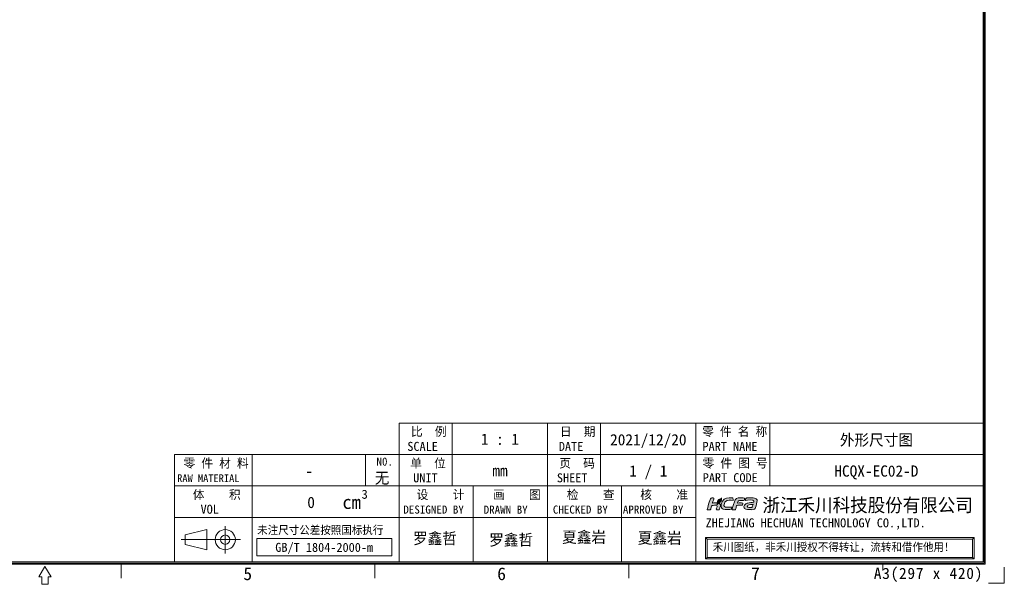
# Model space of a CAD drawing. Header units: millimetres. Extents: x 0 to 427, y 0 to 299.
# Tile 15 of 16: x 208 to 427, y 0 to 125. Entities that reach past the tile are written whole.
import ezdxf
from ezdxf.enums import TextEntityAlignment as Align

# ---------------------------------------------------------------- set-up
doc = ezdxf.new("R2010")
doc.units = ezdxf.units.MM
doc.header["$LTSCALE"] = 23.1
doc.header["$MEASUREMENT"] = 0
doc.layers.get('0').update_dxf_attribs({"lineweight": 18})
for name, color, linetype, lineweight in [('粗实线', 7, 'Continuous', 30), ('细实线层', 7, 'Continuous', 18), ('限高区域④', 3, 'Continuous', 18), ('限高区域⑤', 4, 'Continuous', 18)]:
    doc.layers.add(name, color=color, linetype=linetype, lineweight=lineweight)
doc.styles.add('鸿蒙CAD', font='txt')

# ---------------------------------------------------------------- blocks, each defined once
blk = doc.blocks.new('hcfa')
at = {"layer": '限高区域⑤'}
h = blk.add_hatch(color=164, dxfattribs=at)
edge = h.paths.add_edge_path(flags=0)
edge.add_spline(control_points=[(7.07, 2.36), (6.56, 2.36), (5.94, 2.45), (5.68, 1.95)], knot_values=[0, 0, 0, 0, 1.537659, 1.537659, 1.537659, 1.537659], weights=[1, 1, 1, 1], degree=3, periodic=0)
edge.add_spline(control_points=[(5.68, 1.95), (5.5, 1.6), (5.1, 0.37), (5.04, 0.05)], knot_values=[0, 0, 0, 0, 2.013709, 2.013709, 2.013709, 2.013709], weights=[1, 1, 1, 1], degree=3, periodic=0)
edge.add_line((5.04, 0.05), (5.05, 0))
edge.add_line((5.05, 0), (5.11, -0.03))
edge.add_line((5.11, -0.03), (5.37, -0.03))
edge.add_line((5.37, -0.03), (5.64, -0.03))
edge.add_spline(control_points=[(5.64, -0.03), (5.76, -0.03), (5.74, 0.02), (5.79, 0.22)], knot_values=[0, 0, 0, 0, 0.325713, 0.325713, 0.325713, 0.325713], weights=[1, 1, 1, 1], degree=3, periodic=0)
edge.add_spline(control_points=[(5.79, 0.22), (5.83, 0.33), (5.92, 0.77), (6.02, 0.82)], knot_values=[0, 0, 0, 0, 0.649887, 0.649887, 0.649887, 0.649887], weights=[1, 1, 1, 1], degree=3, periodic=0)
edge.add_spline(control_points=[(6.02, 0.82), (6.12, 0.94), (6.84, 0.81), (7.05, 0.86)], knot_values=[0, 0, 0, 0, 1.042012, 1.042012, 1.042012, 1.042012], weights=[1, 1, 1, 1], degree=3, periodic=0)
edge.add_spline(control_points=[(7.05, 0.86), (7.09, 0.87), (7.11, 0.89), (7.12, 0.92)], knot_values=[0, 0, 0, 0, 0.09894, 0.09894, 0.09894, 0.09894], weights=[1, 1, 1, 1], degree=3, periodic=0)
edge.add_spline(control_points=[(7.12, 0.92), (7.14, 0.97), (7.21, 1.14), (7.21, 1.2)], knot_values=[0, 0, 0, 0, 0.29547, 0.29547, 0.29547, 0.29547], weights=[1, 1, 1, 1], degree=3, periodic=0)
edge.add_spline(control_points=[(7.21, 1.2), (7.21, 1.24), (7.23, 1.29), (7.18, 1.3)], knot_values=[0, 0, 0, 0, 0.12492, 0.12492, 0.12492, 0.12492], weights=[1, 1, 1, 1], degree=3, periodic=0)
edge.add_spline(control_points=[(7.18, 1.3), (6.84, 1.38), (6.46, 1.35), (6.12, 1.32)], knot_values=[0, 0, 0, 0, 1.062134, 1.062134, 1.062134, 1.062134], weights=[1, 1, 1, 1], degree=3, periodic=0)
edge.add_spline(control_points=[(6.12, 1.32), (6.12, 1.37), (6.16, 1.49), (6.17, 1.54)], knot_values=[0, 0, 0, 0, 0.222512, 0.222512, 0.222512, 0.222512], weights=[1, 1, 1, 1], degree=3, periodic=0)
edge.add_line((6.17, 1.54), (6.24, 1.68))
edge.add_line((6.24, 1.68), (6.36, 1.79))
edge.add_line((6.36, 1.79), (6.51, 1.84))
edge.add_line((6.51, 1.84), (6.7, 1.86))
edge.add_line((6.7, 1.86), (6.94, 1.86))
edge.add_line((6.94, 1.86), (7.19, 1.86))
edge.add_spline(control_points=[(7.19, 1.86), (7.31, 1.86), (7.45, 1.84), (7.48, 1.91)], knot_values=[0, 0, 0, 0, 0.307412, 0.307412, 0.307412, 0.307412], weights=[1, 1, 1, 1], degree=3, periodic=0)
edge.add_spline(control_points=[(7.48, 1.91), (7.5, 1.96), (7.57, 2.13), (7.57, 2.19)], knot_values=[0, 0, 0, 0, 0.295458, 0.295458, 0.295458, 0.295458], weights=[1, 1, 1, 1], degree=3, periodic=0)
edge.add_spline(control_points=[(7.57, 2.19), (7.57, 2.25), (7.56, 2.29), (7.49, 2.32)], knot_values=[0, 0, 0, 0, 0.162305, 0.162305, 0.162305, 0.162305], weights=[1, 1, 1, 1], degree=3, periodic=0)
edge.add_spline(control_points=[(7.49, 2.32), (7.38, 2.36), (7.17, 2.36), (7.07, 2.36)], knot_values=[0, 0, 0, 0, 0.4222, 0.4222, 0.4222, 0.4222], weights=[1, 1, 1, 1], degree=3, periodic=0)
edge = h.paths.add_edge_path(flags=0)
edge.add_spline(control_points=[(3.72, 1.65), (4.08, 2.02), (4.83, 1.84), (5.23, 1.86)], knot_values=[0, 0, 0, 0, 1.564995, 1.564995, 1.564995, 1.564995], weights=[1, 1, 1, 1], degree=3, periodic=0)
edge.add_spline(control_points=[(5.23, 1.86), (5.27, 1.86), (5.31, 2.17), (5.2, 2.29)], knot_values=[0, 0, 0, 0, 0.452649, 0.452649, 0.452649, 0.452649], weights=[1, 1, 1, 1], degree=3, periodic=0)
edge.add_spline(control_points=[(5.2, 2.29), (5.15, 2.34), (5.05, 2.36), (4.95, 2.37)], knot_values=[0, 0, 0, 0, 0.26521, 0.26521, 0.26521, 0.26521], weights=[1, 1, 1, 1], degree=3, periodic=0)
edge.add_spline(control_points=[(4.95, 2.37), (4.27, 2.4), (3.51, 2.36), (3.08, 1.72)], knot_values=[0, 0, 0, 0, 2.081034, 2.081034, 2.081034, 2.081034], weights=[1, 1, 1, 1], degree=3, periodic=0)
edge.add_spline(control_points=[(3.08, 1.72), (2.87, 1.41), (2.66, 0.72), (2.88, 0.37)], knot_values=[0, 0, 0, 0, 1.416581, 1.416581, 1.416581, 1.416581], weights=[1, 1, 1, 1], degree=3, periodic=0)
edge.add_spline(control_points=[(2.88, 0.37), (2.95, 0.26), (3.06, 0.13), (3.25, 0.08)], knot_values=[0, 0, 0, 0, 0.485963, 0.485963, 0.485963, 0.485963], weights=[1, 1, 1, 1], degree=3, periodic=0)
edge.add_spline(control_points=[(3.25, 0.08), (3.71, -0.04), (4.59, -0.06), (4.85, 0.08)], knot_values=[0, 0, 0, 0, 1.622869, 1.622869, 1.622869, 1.622869], weights=[1, 1, 1, 1], degree=3, periodic=0)
edge.add_spline(control_points=[(4.85, 0.08), (4.96, 0.13), (5.03, 0.39), (5, 0.47)], knot_values=[0, 0, 0, 0, 0.439849, 0.439849, 0.439849, 0.439849], weights=[1, 1, 1, 1], degree=3, periodic=0)
edge.add_spline(control_points=[(5, 0.47), (4.99, 0.51), (4.61, 0.46), (4.52, 0.46)], knot_values=[0, 0, 0, 0, 0.489965, 0.489965, 0.489965, 0.489965], weights=[1, 1, 1, 1], degree=3, periodic=0)
edge.add_spline(control_points=[(4.52, 0.46), (4.29, 0.45), (3.89, 0.42), (3.69, 0.5)], knot_values=[0, 0, 0, 0, 0.834259, 0.834259, 0.834259, 0.834259], weights=[1, 1, 1, 1], degree=3, periodic=0)
edge.add_spline(control_points=[(3.69, 0.5), (3.51, 0.58), (3.39, 0.62), (3.39, 0.8)], knot_values=[0, 0, 0, 0, 0.459489, 0.459489, 0.459489, 0.459489], weights=[1, 1, 1, 1], degree=3, periodic=0)
edge.add_spline(control_points=[(3.39, 0.8), (3.39, 1.04), (3.54, 1.47), (3.72, 1.65)], knot_values=[0, 0, 0, 0, 0.925524, 0.925524, 0.925524, 0.925524], weights=[1, 1, 1, 1], degree=3, periodic=0)
edge = h.paths.add_edge_path(flags=0)
edge.add_spline(control_points=[(1.07, 1.31), (1.08, 1.43), (1.2, 1.78), (1.24, 1.9)], knot_values=[0, 0, 0, 0, 0.611736, 0.611736, 0.611736, 0.611736], weights=[1, 1, 1, 1], degree=3, periodic=0)
edge.add_spline(control_points=[(1.24, 1.9), (1.26, 1.97), (1.36, 2.23), (1.36, 2.28)], knot_values=[0, 0, 0, 0, 0.393712, 0.393712, 0.393712, 0.393712], weights=[1, 1, 1, 1], degree=3, periodic=0)
edge.add_spline(control_points=[(1.36, 2.28), (1.36, 2.39), (1.07, 2.39), (0.92, 2.35)], knot_values=[0, 0, 0, 0, 0.475712, 0.475712, 0.475712, 0.475712], weights=[1, 1, 1, 1], degree=3, periodic=0)
edge.add_spline(control_points=[(0.92, 2.35), (0.83, 2.31), (0.74, 2.24), (0.68, 2.17)], knot_values=[0, 0, 0, 0, 0.3056, 0.3056, 0.3056, 0.3056], weights=[1, 1, 1, 1], degree=3, periodic=0)
edge.add_spline(control_points=[(0.68, 2.17), (0.61, 2.08), (0.53, 1.93), (0.5, 1.82)], knot_values=[0, 0, 0, 0, 0.395977, 0.395977, 0.395977, 0.395977], weights=[1, 1, 1, 1], degree=3, periodic=0)
edge.add_spline(control_points=[(0.5, 1.82), (0.35, 1.34), (0.22, 0.86), (0.09, 0.38)], knot_values=[0, 0, 0, 0, 1.492002, 1.492002, 1.492002, 1.492002], weights=[1, 1, 1, 1], degree=3, periodic=0)
edge.add_spline(control_points=[(0.09, 0.38), (0.07, 0.32), (-0.01, 0.1), (-0.01, 0.05)], knot_values=[0, 0, 0, 0, 0.349975, 0.349975, 0.349975, 0.349975], weights=[1, 1, 1, 1], degree=3, periodic=0)
edge.add_line((-0.01, 0.05), (0, 0))
edge.add_line((0, 0), (0.06, -0.03))
edge.add_line((0.06, -0.03), (0.32, -0.03))
edge.add_line((0.32, -0.03), (0.59, -0.03))
edge.add_line((0.59, -0.03), (0.66, -0.01))
edge.add_line((0.66, -0.01), (0.7, 0.05))
edge.add_line((0.7, 0.05), (0.75, 0.22))
edge.add_line((0.75, 0.22), (0.82, 0.46))
edge.add_line((0.82, 0.46), (0.89, 0.69))
edge.add_spline(control_points=[(0.89, 0.69), (0.91, 0.76), (0.93, 0.77), (0.99, 0.8)], knot_values=[0, 0, 0, 0, 0.153682, 0.153682, 0.153682, 0.153682], weights=[1, 1, 1, 1], degree=3, periodic=0)
edge.add_spline(control_points=[(0.99, 0.8), (1.12, 0.86), (1.89, 0.9), (1.97, 0.81)], knot_values=[0, 0, 0, 0, 0.989394, 0.989394, 0.989394, 0.989394], weights=[1, 1, 1, 1], degree=3, periodic=0)
edge.add_spline(control_points=[(1.97, 0.81), (2.06, 0.7), (1.94, 0.45), (1.89, 0.3)], knot_values=[0, 0, 0, 0, 0.534984, 0.534984, 0.534984, 0.534984], weights=[1, 1, 1, 1], degree=3, periodic=0)
edge.add_line((1.89, 0.3), (1.83, 0.1))
edge.add_line((1.83, 0.1), (1.83, 0.01))
edge.add_line((1.83, 0.01), (1.86, -0.02))
edge.add_line((1.86, -0.02), (1.9, -0.03))
edge.add_line((1.9, -0.03), (2.14, -0.03))
edge.add_line((2.14, -0.03), (2.39, -0.03))
edge.add_spline(control_points=[(2.39, -0.03), (2.47, -0.03), (2.66, 0.65), (2.66, 0.77)], knot_values=[0, 0, 0, 0, 0.854359, 0.854359, 0.854359, 0.854359], weights=[1, 1, 1, 1], degree=3, periodic=0)
edge.add_spline(control_points=[(2.66, 0.77), (2.66, 0.98), (2.57, 1.1), (2.45, 1.19)], knot_values=[0, 0, 0, 0, 0.485363, 0.485363, 0.485363, 0.485363], weights=[1, 1, 1, 1], degree=3, periodic=0)
edge.add_spline(control_points=[(2.45, 1.19), (2.4, 1.22), (2.34, 1.25), (2.28, 1.27)], knot_values=[0, 0, 0, 0, 0.194624, 0.194624, 0.194624, 0.194624], weights=[1, 1, 1, 1], degree=3, periodic=0)
edge.add_spline(control_points=[(2.28, 1.27), (2.25, 1.27), (2.22, 1.27), (2.19, 1.26)], knot_values=[0, 0, 0, 0, 0.08842, 0.08842, 0.08842, 0.08842], weights=[1, 1, 1, 1], degree=3, periodic=0)
edge.add_spline(control_points=[(2.19, 1.26), (2.15, 1.09), (2.21, 1.14), (2.01, 1.05)], knot_values=[0, 0, 0, 0, 0.30703, 0.30703, 0.30703, 0.30703], weights=[1, 1, 1, 1], degree=3, periodic=0)
edge.add_spline(control_points=[(2.01, 1.05), (1.98, 1.04), (2, 1.04), (1.96, 1.03)], knot_values=[0, 0, 0, 0, 0.060036, 0.060036, 0.060036, 0.060036], weights=[1, 1, 1, 1], degree=3, periodic=0)
edge.add_spline(control_points=[(1.96, 1.03), (1.96, 1.1), (1.99, 1.22), (2.03, 1.33)], knot_values=[0, 0, 0, 0, 0.30846, 0.30846, 0.30846, 0.30846], weights=[1, 1, 1, 1], degree=3, periodic=0)
edge.add_spline(control_points=[(2.03, 1.33), (1.71, 1.37), (1.35, 1.32), (1.07, 1.31)], knot_values=[0, 0, 0, 0, 0.957715, 0.957715, 0.957715, 0.957715], weights=[1, 1, 1, 1], degree=3, periodic=0)
edge = h.paths.add_edge_path(flags=0)
edge.add_spline(control_points=[(9.76, 0.39), (9.93, 0.81), (10.07, 1.5), (10.1, 1.82)], knot_values=[0, 0, 0, 0, 1.476866, 1.476866, 1.476866, 1.476866], weights=[1, 1, 1, 1], degree=3, periodic=0)
edge.add_spline(control_points=[(10.1, 1.82), (10.09, 1.99), (10.01, 2.14), (9.78, 2.25)], knot_values=[0, 0, 0, 0, 0.565204, 0.565204, 0.565204, 0.565204], weights=[1, 1, 1, 1], degree=3, periodic=0)
edge.add_spline(control_points=[(9.78, 2.25), (9.53, 2.38), (9.13, 2.37), (8.82, 2.37)], knot_values=[0, 0, 0, 0, 0.980073, 0.980073, 0.980073, 0.980073], weights=[1, 1, 1, 1], degree=3, periodic=0)
edge.add_spline(control_points=[(8.82, 2.37), (8.55, 2.37), (8.28, 2.37), (8.04, 2.34)], knot_values=[0, 0, 0, 0, 0.776225, 0.776225, 0.776225, 0.776225], weights=[1, 1, 1, 1], degree=3, periodic=0)
edge.add_spline(control_points=[(8.04, 2.34), (7.98, 2.33), (7.9, 2.32), (7.86, 2.29)], knot_values=[0, 0, 0, 0, 0.194586, 0.194586, 0.194586, 0.194586], weights=[1, 1, 1, 1], degree=3, periodic=0)
edge.add_spline(control_points=[(7.86, 2.29), (7.79, 2.25), (7.73, 2), (7.71, 1.93)], knot_values=[0, 0, 0, 0, 0.401562, 0.401562, 0.401562, 0.401562], weights=[1, 1, 1, 1], degree=3, periodic=0)
edge.add_spline(control_points=[(7.71, 1.93), (7.7, 1.89), (7.68, 1.86), (7.72, 1.86)], knot_values=[0, 0, 0, 0, 0.087937, 0.087937, 0.087937, 0.087937], weights=[1, 1, 1, 1], degree=3, periodic=0)
edge.add_spline(control_points=[(7.72, 1.86), (8.06, 1.9), (9.44, 2.11), (9.44, 1.71)], knot_values=[0, 0, 0, 0, 1.829051, 1.829051, 1.829051, 1.829051], weights=[1, 1, 1, 1], degree=3, periodic=0)
edge.add_spline(control_points=[(9.44, 1.71), (9.44, 1.65), (9.43, 1.5), (9.4, 1.48)], knot_values=[0, 0, 0, 0, 0.229888, 0.229888, 0.229888, 0.229888], weights=[1, 1, 1, 1], degree=3, periodic=0)
edge.add_spline(control_points=[(9.4, 1.48), (9.39, 1.47), (9.38, 1.47), (9.36, 1.47)], knot_values=[0, 0, 0, 0, 0.043267, 0.043267, 0.043267, 0.043267], weights=[1, 1, 1, 1], degree=3, periodic=0)
edge.add_spline(control_points=[(9.36, 1.47), (8.99, 1.39), (8.61, 1.41), (8.23, 1.31)], knot_values=[0, 0, 0, 0, 1.144446, 1.144446, 1.144446, 1.144446], weights=[1, 1, 1, 1], degree=3, periodic=0)
edge.add_spline(control_points=[(8.23, 1.31), (8.05, 1.26), (7.85, 1.18), (7.71, 1.07)], knot_values=[0, 0, 0, 0, 0.580179, 0.580179, 0.580179, 0.580179], weights=[1, 1, 1, 1], degree=3, periodic=0)
edge.add_spline(control_points=[(7.71, 1.07), (7.64, 1.01), (7.57, 0.94), (7.52, 0.87)], knot_values=[0, 0, 0, 0, 0.273949, 0.273949, 0.273949, 0.273949], weights=[1, 1, 1, 1], degree=3, periodic=0)
edge.add_spline(control_points=[(7.52, 0.87), (7.44, 0.72), (7.38, 0.48), (7.47, 0.32)], knot_values=[0, 0, 0, 0, 0.568587, 0.568587, 0.568587, 0.568587], weights=[1, 1, 1, 1], degree=3, periodic=0)
edge.add_spline(control_points=[(7.47, 0.32), (7.5, 0.28), (7.53, 0.24), (7.57, 0.21)], knot_values=[0, 0, 0, 0, 0.150189, 0.150189, 0.150189, 0.150189], weights=[1, 1, 1, 1], degree=3, periodic=0)
edge.add_spline(control_points=[(7.57, 0.21), (7.78, -0.01), (8.48, -0.04), (8.78, -0.02)], knot_values=[0, 0, 0, 0, 1.257613, 1.257613, 1.257613, 1.257613], weights=[1, 1, 1, 1], degree=3, periodic=0)
edge.add_spline(control_points=[(8.78, -0.02), (8.82, -0.02), (8.85, -0.02), (8.96, -0.01)], knot_values=[0, 0, 0, 0, 0.175069, 0.175069, 0.175069, 0.175069], weights=[1, 1, 1, 1], degree=3, periodic=0)
edge.add_spline(control_points=[(8.96, -0.01), (8.96, -0.01), (8.95, -0.04), (8.95, -0.04)], knot_values=[0, 0, 0, 0, 0.027876, 0.027876, 0.027876, 0.027876], weights=[1, 1, 1, 1], degree=3, periodic=0)
edge.add_spline(control_points=[(8.95, -0.04), (8.95, -0.04), (8.95, -0.04), (8.96, -0.04)], knot_values=[0, 0, 0, 0, 0.003955, 0.003955, 0.003955, 0.003955], weights=[1, 1, 1, 1], degree=3, periodic=0)
edge.add_spline(control_points=[(8.96, -0.04), (9.17, -0.04), (9.51, -0.01), (9.57, 0.04)], knot_values=[0, 0, 0, 0, 0.620186, 0.620186, 0.620186, 0.620186], weights=[1, 1, 1, 1], degree=3, periodic=0)
edge.add_spline(control_points=[(9.57, 0.04), (9.64, 0.1), (9.72, 0.29), (9.76, 0.39)], knot_values=[0, 0, 0, 0, 0.400766, 0.400766, 0.400766, 0.400766], weights=[1, 1, 1, 1], degree=3, periodic=0)
edge = h.paths.add_edge_path(flags=0)
edge.add_spline(control_points=[(9.27, 1.06), (9.24, 0.91), (9.12, 0.54), (9.07, 0.41)], knot_values=[0, 0, 0, 0, 0.674769, 0.674769, 0.674769, 0.674769], weights=[1, 1, 1, 1], degree=3, periodic=0)
edge.add_spline(control_points=[(9.07, 0.41), (8.88, 0.41), (8.11, 0.36), (8.11, 0.65)], knot_values=[0, 0, 0, 0, 1.063898, 1.063898, 1.063898, 1.063898], weights=[1, 1, 1, 1], degree=3, periodic=0)
edge.add_spline(control_points=[(8.11, 0.65), (8.11, 0.76), (8.19, 0.85), (8.26, 0.9)], knot_values=[0, 0, 0, 0, 0.307152, 0.307152, 0.307152, 0.307152], weights=[1, 1, 1, 1], degree=3, periodic=0)
edge.add_spline(control_points=[(8.26, 0.9), (8.43, 1.01), (9.09, 1.06), (9.27, 1.06)], knot_values=[0, 0, 0, 0, 1.034719, 1.034719, 1.034719, 1.034719], weights=[1, 1, 1, 1], degree=3, periodic=0)
h = blk.add_hatch(color=82, dxfattribs=at)
edge = h.paths.add_edge_path(flags=0)
edge.add_spline(control_points=[(2.71, 1.97), (2.54, 1.64), (2.3, 1.69), (2.12, 1.4)], knot_values=[0, 0, 0, 0, 0.82939, 0.82939, 0.82939, 0.82939], weights=[1, 1, 1, 1], degree=3, periodic=0)
edge.add_spline(control_points=[(2.12, 1.4), (2.08, 1.35), (2.02, 1.18), (2.02, 1.11)], knot_values=[0, 0, 0, 0, 0.312404, 0.312404, 0.312404, 0.312404], weights=[1, 1, 1, 1], degree=3, periodic=0)
edge.add_spline(control_points=[(2.02, 1.11), (2.03, 1.11), (2.03, 1.11), (2.04, 1.12)], knot_values=[0, 0, 0, 0, 0.027389, 0.027389, 0.027389, 0.027389], weights=[1, 1, 1, 1], degree=3, periodic=0)
edge.add_spline(control_points=[(2.04, 1.12), (2.14, 1.16), (2.1, 1.13), (2.13, 1.24)], knot_values=[0, 0, 0, 0, 0.167444, 0.167444, 0.167444, 0.167444], weights=[1, 1, 1, 1], degree=3, periodic=0)
edge.add_spline(control_points=[(2.13, 1.24), (2.14, 1.27), (2.14, 1.28), (2.15, 1.31)], knot_values=[0, 0, 0, 0, 0.070921, 0.070921, 0.070921, 0.070921], weights=[1, 1, 1, 1], degree=3, periodic=0)
edge.add_spline(control_points=[(2.15, 1.31), (2.51, 1.32), (2.84, 1.56), (2.9, 1.92)], knot_values=[0, 0, 0, 0, 1.055102, 1.055102, 1.055102, 1.055102], weights=[1, 1, 1, 1], degree=3, periodic=0)
edge.add_spline(control_points=[(2.9, 1.92), (2.91, 1.98), (2.92, 2.04), (2.92, 2.11)], knot_values=[0, 0, 0, 0, 0.188525, 0.188525, 0.188525, 0.188525], weights=[1, 1, 1, 1], degree=3, periodic=0)
edge.add_spline(control_points=[(2.92, 2.11), (2.92, 2.11), (2.92, 2.25), (2.92, 2.25)], knot_values=[0, 0, 0, 0, 0.144713, 0.144713, 0.144713, 0.144713], weights=[1, 1, 1, 1], degree=3, periodic=0)
edge.add_spline(control_points=[(2.92, 2.25), (2.92, 2.29), (2.92, 2.32), (2.92, 2.37)], knot_values=[0, 0, 0, 0, 0.119576, 0.119576, 0.119576, 0.119576], weights=[1, 1, 1, 1], degree=3, periodic=0)
edge.add_spline(control_points=[(2.92, 2.37), (2.87, 2.37), (2.88, 2.33), (2.79, 2.25)], knot_values=[0, 0, 0, 0, 0.180649, 0.180649, 0.180649, 0.180649], weights=[1, 1, 1, 1], degree=3, periodic=0)
edge.add_spline(control_points=[(2.79, 2.25), (2.66, 2.14), (2.52, 2.13), (2.35, 2.01)], knot_values=[0, 0, 0, 0, 0.50668, 0.50668, 0.50668, 0.50668], weights=[1, 1, 1, 1], degree=3, periodic=0)
edge.add_spline(control_points=[(2.35, 2.01), (2.26, 1.95), (2.18, 1.87), (2.13, 1.77)], knot_values=[0, 0, 0, 0, 0.326484, 0.326484, 0.326484, 0.326484], weights=[1, 1, 1, 1], degree=3, periodic=0)
edge.add_spline(control_points=[(2.13, 1.77), (2.11, 1.72), (2.08, 1.67), (2.07, 1.6)], knot_values=[0, 0, 0, 0, 0.179769, 0.179769, 0.179769, 0.179769], weights=[1, 1, 1, 1], degree=3, periodic=0)
edge.add_spline(control_points=[(2.07, 1.6), (2.07, 1.59), (2.05, 1.39), (2.08, 1.39)], knot_values=[0, 0, 0, 0, 0.221687, 0.221687, 0.221687, 0.221687], weights=[1, 1, 1, 1], degree=3, periodic=0)
edge.add_spline(control_points=[(2.08, 1.39), (2.1, 1.46), (2.17, 1.57), (2.3, 1.65)], knot_values=[0, 0, 0, 0, 0.3504, 0.3504, 0.3504, 0.3504], weights=[1, 1, 1, 1], degree=3, periodic=0)
edge.add_spline(control_points=[(2.3, 1.65), (2.49, 1.77), (2.61, 1.83), (2.71, 1.97)], knot_values=[0, 0, 0, 0, 0.521681, 0.521681, 0.521681, 0.521681], weights=[1, 1, 1, 1], degree=3, periodic=0)
at = {"layer": '限高区域④', "color": 164}
for points, knots in [([(-0.01, 0.05), (-0.01, 0.02), (-0.01, -0.03), (0.06, -0.03), (0.06, -0.03), (0.06, -0.03), (0.59, -0.03), (0.59, -0.03), (0.59, -0.03), (0.71, -0.03), (0.72, 0.1), (0.75, 0.22), (0.75, 0.22), (0.75, 0.22), (0.89, 0.69), (0.89, 0.69), (0.89, 0.69), (0.91, 0.76), (0.93, 0.77), (0.99, 0.8), (0.99, 0.8), (1.12, 0.86), (1.89, 0.9), (1.97, 0.81), (1.97, 0.81), (2.06, 0.7), (1.94, 0.45), (1.89, 0.3), (1.89, 0.3), (1.87, 0.21), (1.75, -0.03), (1.9, -0.03), (1.9, -0.03), (1.9, -0.03), (2.39, -0.03), (2.39, -0.03), (2.39, -0.03), (2.47, -0.03), (2.66, 0.65), (2.66, 0.77), (2.66, 0.77), (2.66, 0.98), (2.57, 1.1), (2.45, 1.19), (2.45, 1.19), (2.4, 1.22), (2.34, 1.25), (2.28, 1.27), (2.28, 1.27), (2.25, 1.27), (2.22, 1.27), (2.19, 1.26), (2.19, 1.26), (2.15, 1.09), (2.21, 1.14), (2.01, 1.05), (2.01, 1.05), (1.98, 1.04), (2, 1.04), (1.96, 1.03), (1.96, 1.03), (1.96, 1.1), (1.99, 1.22), (2.03, 1.33), (2.03, 1.33), (1.71, 1.37), (1.35, 1.32), (1.07, 1.31), (1.07, 1.31), (1.08, 1.43), (1.2, 1.78), (1.24, 1.9), (1.24, 1.9), (1.26, 1.97), (1.36, 2.23), (1.36, 2.28), (1.36, 2.28), (1.36, 2.39), (1.07, 2.39), (0.92, 2.35), (0.92, 2.35), (0.83, 2.31), (0.74, 2.24), (0.68, 2.17), (0.68, 2.17), (0.61, 2.08), (0.53, 1.93), (0.5, 1.82), (0.5, 1.82), (0.35, 1.34), (0.22, 0.86), (0.09, 0.38), (0.09, 0.38), (0.07, 0.32), (-0.01, 0.1), (-0.01, 0.05)], [0, 0, 0, 0, 0.447956, 0.447956, 0.447956, 0.447956, 0.895911, 0.895911, 0.895911, 0.895911, 1.343867, 1.343867, 1.343867, 1.343867, 1.791822, 1.791822, 1.791822, 1.791822, 2.239778, 2.239778, 2.239778, 2.239778, 2.687733, 2.687733, 2.687733, 2.687733, 3.135689, 3.135689, 3.135689, 3.135689, 3.583645, 3.583645, 3.583645, 3.583645, 4.0316, 4.0316, 4.0316, 4.0316, 4.479556, 4.479556, 4.479556, 4.479556, 4.927511, 4.927511, 4.927511, 4.927511, 5.375467, 5.375467, 5.375467, 5.375467, 5.823423, 5.823423, 5.823423, 5.823423, 6.271378, 6.271378, 6.271378, 6.271378, 6.719334, 6.719334, 6.719334, 6.719334, 7.167289, 7.167289, 7.167289, 7.167289, 7.615245, 7.615245, 7.615245, 7.615245, 8.0632, 8.0632, 8.0632, 8.0632, 8.511156, 8.511156, 8.511156, 8.511156, 8.959112, 8.959112, 8.959112, 8.959112, 9.407067, 9.407067, 9.407067, 9.407067, 9.855023, 9.855023, 9.855023, 9.855023, 10.302978, 10.302978, 10.302978, 10.302978, 11.198889, 11.198889, 11.198889, 11.198889]), ([(2.88, 0.37), (2.95, 0.26), (3.06, 0.13), (3.25, 0.08), (3.25, 0.08), (3.71, -0.04), (4.59, -0.06), (4.85, 0.08), (4.85, 0.08), (4.96, 0.13), (5.03, 0.39), (5, 0.47), (5, 0.47), (4.99, 0.51), (4.61, 0.46), (4.52, 0.46), (4.52, 0.46), (4.29, 0.45), (3.89, 0.42), (3.69, 0.5), (3.69, 0.5), (3.51, 0.58), (3.39, 0.62), (3.39, 0.8), (3.39, 0.8), (3.39, 1.04), (3.54, 1.47), (3.72, 1.65), (3.72, 1.65), (4.08, 2.02), (4.83, 1.84), (5.23, 1.86), (5.23, 1.86), (5.27, 1.86), (5.31, 2.17), (5.2, 2.29), (5.2, 2.29), (5.15, 2.34), (5.05, 2.36), (4.95, 2.37), (4.95, 2.37), (4.27, 2.4), (3.51, 2.36), (3.08, 1.72), (3.08, 1.72), (2.87, 1.41), (2.66, 0.72), (2.88, 0.37)], [0, 0, 0, 0, 0.839975, 0.839975, 0.839975, 0.839975, 1.679949, 1.679949, 1.679949, 1.679949, 2.519924, 2.519924, 2.519924, 2.519924, 3.359898, 3.359898, 3.359898, 3.359898, 4.199873, 4.199873, 4.199873, 4.199873, 5.039847, 5.039847, 5.039847, 5.039847, 5.879822, 5.879822, 5.879822, 5.879822, 6.719796, 6.719796, 6.719796, 6.719796, 7.559771, 7.559771, 7.559771, 7.559771, 8.399745, 8.399745, 8.399745, 8.399745, 9.23972, 9.23972, 9.23972, 9.23972, 10.919669, 10.919669, 10.919669, 10.919669]), ([(5.04, 0.05), (5.04, 0.02), (5.04, -0.03), (5.11, -0.03), (5.11, -0.03), (5.11, -0.03), (5.64, -0.03), (5.64, -0.03), (5.64, -0.03), (5.76, -0.03), (5.74, 0.02), (5.79, 0.22), (5.79, 0.22), (5.83, 0.33), (5.92, 0.77), (6.02, 0.82), (6.02, 0.82), (6.12, 0.94), (6.84, 0.81), (7.05, 0.86), (7.05, 0.86), (7.09, 0.87), (7.11, 0.89), (7.12, 0.92), (7.12, 0.92), (7.14, 0.97), (7.21, 1.14), (7.21, 1.2), (7.21, 1.2), (7.21, 1.24), (7.23, 1.29), (7.18, 1.3), (7.18, 1.3), (6.84, 1.38), (6.46, 1.35), (6.12, 1.32), (6.12, 1.32), (6.12, 1.37), (6.16, 1.49), (6.17, 1.54), (6.17, 1.54), (6.24, 1.77), (6.43, 1.86), (6.7, 1.86), (6.7, 1.86), (6.7, 1.86), (7.19, 1.86), (7.19, 1.86), (7.19, 1.86), (7.31, 1.86), (7.45, 1.84), (7.48, 1.91), (7.48, 1.91), (7.5, 1.96), (7.57, 2.13), (7.57, 2.19), (7.57, 2.19), (7.57, 2.25), (7.56, 2.29), (7.49, 2.32), (7.49, 2.32), (7.38, 2.36), (7.17, 2.36), (7.07, 2.36), (7.07, 2.36), (6.56, 2.36), (5.94, 2.45), (5.68, 1.95), (5.68, 1.95), (5.5, 1.6), (5.1, 0.37), (5.04, 0.05)], [0, 0, 0, 0, 0.541079, 0.541079, 0.541079, 0.541079, 1.082157, 1.082157, 1.082157, 1.082157, 1.623236, 1.623236, 1.623236, 1.623236, 2.164314, 2.164314, 2.164314, 2.164314, 2.705393, 2.705393, 2.705393, 2.705393, 3.246471, 3.246471, 3.246471, 3.246471, 3.78755, 3.78755, 3.78755, 3.78755, 4.328628, 4.328628, 4.328628, 4.328628, 4.869707, 4.869707, 4.869707, 4.869707, 5.410785, 5.410785, 5.410785, 5.410785, 5.951864, 5.951864, 5.951864, 5.951864, 6.492942, 6.492942, 6.492942, 6.492942, 7.034021, 7.034021, 7.034021, 7.034021, 7.575099, 7.575099, 7.575099, 7.575099, 8.116178, 8.116178, 8.116178, 8.116178, 8.657256, 8.657256, 8.657256, 8.657256, 9.198335, 9.198335, 9.198335, 9.198335, 10.280492, 10.280492, 10.280492, 10.280492]), ([(10.1, 1.82), (10.07, 1.5), (9.93, 0.81), (9.76, 0.39), (9.76, 0.39), (9.72, 0.29), (9.64, 0.1), (9.57, 0.04), (9.57, 0.04), (9.51, -0.01), (9.17, -0.04), (8.96, -0.04), (8.96, -0.04), (8.95, -0.04), (8.95, -0.04), (8.95, -0.04), (8.95, -0.04), (8.95, -0.04), (8.96, -0.01), (8.96, -0.01), (8.96, -0.01), (8.85, -0.02), (8.82, -0.02), (8.78, -0.02), (8.78, -0.02), (8.48, -0.04), (7.78, -0.01), (7.57, 0.21), (7.57, 0.21), (7.53, 0.24), (7.5, 0.28), (7.47, 0.32), (7.47, 0.32), (7.38, 0.48), (7.44, 0.72), (7.52, 0.87), (7.52, 0.87), (7.57, 0.94), (7.64, 1.01), (7.71, 1.07), (7.71, 1.07), (7.85, 1.18), (8.05, 1.26), (8.23, 1.31), (8.23, 1.31), (8.61, 1.41), (8.99, 1.39), (9.36, 1.47), (9.36, 1.47), (9.38, 1.47), (9.39, 1.47), (9.4, 1.48), (9.4, 1.48), (9.43, 1.5), (9.44, 1.65), (9.44, 1.71), (9.44, 1.71), (9.44, 2.11), (8.06, 1.9), (7.72, 1.86), (7.72, 1.86), (7.68, 1.86), (7.7, 1.89), (7.71, 1.93), (7.71, 1.93), (7.73, 2), (7.79, 2.25), (7.86, 2.29), (7.86, 2.29), (7.9, 2.32), (7.98, 2.33), (8.04, 2.34), (8.04, 2.34), (8.28, 2.37), (8.55, 2.37), (8.82, 2.37), (8.82, 2.37), (9.13, 2.37), (9.53, 2.38), (9.78, 2.25), (9.78, 2.25), (10.01, 2.14), (10.09, 1.99), (10.1, 1.82)], [0, 0, 0, 0, 0.530859, 0.530859, 0.530859, 0.530859, 1.061719, 1.061719, 1.061719, 1.061719, 1.592578, 1.592578, 1.592578, 1.592578, 2.123437, 2.123437, 2.123437, 2.123437, 2.654297, 2.654297, 2.654297, 2.654297, 3.185156, 3.185156, 3.185156, 3.185156, 3.716015, 3.716015, 3.716015, 3.716015, 4.246875, 4.246875, 4.246875, 4.246875, 4.777734, 4.777734, 4.777734, 4.777734, 5.308593, 5.308593, 5.308593, 5.308593, 5.839453, 5.839453, 5.839453, 5.839453, 6.370312, 6.370312, 6.370312, 6.370312, 6.901171, 6.901171, 6.901171, 6.901171, 7.432031, 7.432031, 7.432031, 7.432031, 7.96289, 7.96289, 7.96289, 7.96289, 8.493749, 8.493749, 8.493749, 8.493749, 9.024609, 9.024609, 9.024609, 9.024609, 9.555468, 9.555468, 9.555468, 9.555468, 10.086327, 10.086327, 10.086327, 10.086327, 10.617187, 10.617187, 10.617187, 10.617187, 11.678906, 11.678906, 11.678906, 11.678906]), ([(9.07, 0.41), (8.88, 0.41), (8.11, 0.36), (8.11, 0.65), (8.11, 0.65), (8.11, 0.76), (8.19, 0.85), (8.26, 0.9), (8.26, 0.9), (8.43, 1.01), (9.09, 1.06), (9.27, 1.06), (9.27, 1.06), (9.24, 0.91), (9.12, 0.54), (9.07, 0.41)], [0, 0, 0, 0, 0.606721, 0.606721, 0.606721, 0.606721, 1.213442, 1.213442, 1.213442, 1.213442, 1.820163, 1.820163, 1.820163, 1.820163, 3.033606, 3.033606, 3.033606, 3.033606])]:
    blk.add_open_spline(points, degree=3, knots=knots, dxfattribs=at)
at = {"layer": '限高区域④', "color": 82}
blk.add_open_spline([(2.02, 1.11), (2.03, 1.11), (2.03, 1.11), (2.04, 1.12), (2.04, 1.12), (2.14, 1.16), (2.1, 1.13), (2.13, 1.24), (2.13, 1.24), (2.14, 1.27), (2.14, 1.28), (2.15, 1.31), (2.15, 1.31), (2.51, 1.32), (2.84, 1.56), (2.9, 1.92), (2.9, 1.92), (2.91, 1.98), (2.92, 2.04), (2.92, 2.11), (2.92, 2.11), (2.92, 2.11), (2.92, 2.25), (2.92, 2.25), (2.92, 2.25), (2.92, 2.29), (2.92, 2.32), (2.92, 2.37), (2.92, 2.37), (2.87, 2.37), (2.88, 2.33), (2.79, 2.25), (2.79, 2.25), (2.66, 2.14), (2.52, 2.13), (2.35, 2.01), (2.35, 2.01), (2.26, 1.95), (2.18, 1.87), (2.13, 1.77), (2.13, 1.77), (2.11, 1.72), (2.08, 1.67), (2.07, 1.6), (2.07, 1.6), (2.07, 1.59), (2.05, 1.39), (2.08, 1.39), (2.08, 1.39), (2.1, 1.46), (2.17, 1.57), (2.3, 1.65), (2.3, 1.65), (2.49, 1.77), (2.61, 1.83), (2.71, 1.97), (2.71, 1.97), (2.54, 1.64), (2.3, 1.69), (2.12, 1.4), (2.12, 1.4), (2.08, 1.35), (2.02, 1.18), (2.02, 1.11)], degree=3, knots=[0, 0, 0, 0, 0.303347, 0.303347, 0.303347, 0.303347, 0.606694, 0.606694, 0.606694, 0.606694, 0.910042, 0.910042, 0.910042, 0.910042, 1.213389, 1.213389, 1.213389, 1.213389, 1.516736, 1.516736, 1.516736, 1.516736, 1.820083, 1.820083, 1.820083, 1.820083, 2.12343, 2.12343, 2.12343, 2.12343, 2.426777, 2.426777, 2.426777, 2.426777, 2.730125, 2.730125, 2.730125, 2.730125, 3.033472, 3.033472, 3.033472, 3.033472, 3.336819, 3.336819, 3.336819, 3.336819, 3.640166, 3.640166, 3.640166, 3.640166, 3.943513, 3.943513, 3.943513, 3.943513, 4.24686, 4.24686, 4.24686, 4.24686, 4.550208, 4.550208, 4.550208, 4.550208, 5.156902, 5.156902, 5.156902, 5.156902], dxfattribs=at)
blk = doc.blocks.new('Plastic_A3')
at = {"layer": '细实线层'}
for p, q in [((647.81, 629.11), (647.81, 339.15)), ((648.03, 629.33), (648.03, 338.92)), ((648.26, 629.56), (648.26, 338.7)), ((647.81, 370.07), (517.81, 370.07)), ((517.81, 370.07), (517.81, 339.15)), ((529.6, 356.07), (529.6, 370.07)), ((550.81, 370.07), (550.81, 339.15)), ((562.6, 356.07), (562.6, 370.07)), ((583.81, 370.07), (583.81, 339.15)), ((600.31, 370.07), (600.31, 356.07)), ((647.81, 363.07), (467.84, 363.07)), ((467.84, 363.07), (467.84, 339.15)), ((485.08, 339.15), (485.08, 363.07)), ((510.31, 363.07), (510.31, 356.07)), ((647.81, 356.07), (467.84, 356.07)), ((534.31, 356.07), (534.31, 339.15)), ((567.31, 356.07), (567.31, 339.15)), ((583.81, 349.07), (467.84, 349.07)), ((470.16, 345.17), (475.04, 346.38)), ((475.04, 346.38), (475.04, 341.87)), ((479.11, 347.12), (479.11, 341.07)), ((469.26, 344.12), (482.51, 344.12)), ((470.16, 345.17), (470.16, 343.08)), ((586.34, 344.21), (585.99, 344.57)), ((645.78, 344.57), (645.43, 344.21)), ((470.16, 343.08), (475.04, 341.87)), ((585.99, 339.83), (586.34, 340.18)), ((645.78, 339.83), (645.43, 340.18)), ((648.26, 338.7), (229.71, 338.7)), ((648.03, 338.92), (229.93, 338.92)), ((647.81, 339.15), (230.16, 339.15)), ((438.98, 338.13), (437.63, 335.87)), ((440.34, 335.87), (438.98, 338.13)), ((455.93, 338.92), (455.93, 335.53)), ((512.43, 338.92), (512.43, 335.53)), ((568.93, 338.92), (568.93, 335.53)), ((625.43, 338.92), (625.43, 337.23)), ((652.5, 334.46), (652.5, 337.99)), ((437.63, 335.87), (438.3, 335.87)), ((438.3, 335.87), (438.3, 334.18)), ((439.66, 335.87), (440.34, 335.87)), ((439.66, 334.18), (439.66, 335.87)), ((438.3, 334.18), (439.66, 334.18)), ((652.5, 334.46), (648.96, 334.46))]:
    blk.add_line(p, q, dxfattribs=at)
for points in [[(486.17, 344.37), (516.17, 344.37), (516.17, 340.52), (486.17, 340.52)], [(585.99, 344.57), (645.78, 344.57), (645.78, 339.83), (585.99, 339.83)], [(586.34, 344.21), (645.43, 344.21), (645.43, 340.18), (586.34, 340.18)]]:
    blk.add_lwpolyline(points, close=True, dxfattribs=at)
for radius in [2.25, 1.04]:
    blk.add_circle((479.11, 344.12), radius, dxfattribs=at)
at = {"layer": '细实线层', "xscale": 1.1, "yscale": 1.1, "zscale": 1.1}
blk.add_blockref('hcfa', (586.38, 350.83), dxfattribs=at)
at = {"layer": '细实线层', "style": '鸿蒙CAD'}
for s, height, p in [('SCALE', 2, (519.63, 363.89)), ('DATE', 2, (553.35, 363.89)), ('N0.', 1.8, (512.76, 360.61)), ('UNIT', 2, (520.93, 356.89)), ('SHEET', 2, (552.92, 356.89)), ('3', 2, (509.46, 353.23)), ('cm', 3, (505.2, 350.96)), ('浙江禾川科技股份有限公司', 3, (598.69, 350.31)), ('VOL', 2, (473.61, 349.89)), ('未注尺寸公差按照国标执行', 1.8, (486.21, 345.36)), ('5', 2.83, (483.15, 335.11)), ('6', 2.83, (539.65, 335.11)), ('7', 2.83, (596.15, 335.11))]:
    blk.add_text(s, height=height, dxfattribs=at).set_placement(p)
for s, insert, char_height, width, attachment_point in [('比  例', (520.44, 366.97), 2, 9.1295, 7), ('日  期', (553.59, 366.97), 2, 11.0714, 7), ('零 件 名 称', (585.25, 366.97), 2, 22.0446, 7), ('PART NAME', (585.32, 363.89), 2, 19.0714, 7), ('零 件 材 料', (469.83, 359.93), 2, 22.0446, 7), ('单  位', (520.27, 359.93), 2, 9.7857, 7), ('页  码', (553.46, 359.93), 2, 9.3482, 7), ('零 件 图 号', (585.35, 359.93), 2, 21.9509, 7), ('PART CODE', (585.38, 356.89), 2, 18.4286, 7), ('RAW MATERIAL', (468.4, 356.96), 1.7, 22.3714, 7), ('体    积', (471.89, 352.93), 2, 16.9866, 7), ('设    计', (521.71, 352.93), 2, 16.7366, 7), ('画    图', (538.67, 352.93), 2, 16.1429, 7), ('检    查', (555.12, 352.93), 2, 16.9866, 7), ('核    准', (571.47, 352.93), 2, 16.7366, 7), ('DESIGNED BY', (518.74, 349.89), 1.8, 21.2143, 7), ('DRAWN BY', (536.62, 349.89), 1.8, 17.7857, 7), ('CHECKED BY', (552.02, 349.89), 1.8, 20.3571, 7), ('APRROVED BY ', (567.6, 349.89), 1.8, 23.7857, 7), ('ZHEJIANG HECHUAN TECHNOLOGY CO.,LTD.', (586.02, 346.35), 2, 83.0571, 7), ('禾川图纸，非禾川授权不得转让，流转和借作他用！', (587.59, 343.38), 1.8, 60.2172, 1)]:
    blk.add_mtext(s, dxfattribs=dict(at, insert=insert, char_height=char_height, width=width, attachment_point=attachment_point))
at = {"layer": '细实线层', "insert": (623.46, 337.87), "char_height": 2.5, "attachment_point": 1, "style": '鸿蒙CAD'}
blk.add_mtext_dynamic_manual_height_columns('{\\T1.1;A3(297 x 420)}', width=26.2712, gutter_width=1, heights=[0], dxfattribs=at)
at = {"layer": '细实线层', "style": '鸿蒙CAD'}
for tag, p in [('V1.0', (231.67, 610.16)), ('XXXN', (538.26, 343))]:
    blk.add_attdef(tag, p, '', height=2.5, dxfattribs=at)
for tag, height, p in [('XXXE', 2.5, (540.24, 365.07)), ('XXXC', 2.5, (573.27, 365.07)), ('XXXA', 2.5, (624.03, 365.07)), ('XXXG', 2.5, (497.76, 358.07)), ('mm', 2.5, (540.24, 358.07)), ('XXXD', 2.5, (573.27, 358.07)), ('XXXB', 2.5, (624.03, 358.07)), ('XXXK', 2, (514.01, 357.04)), ('XXXM', 2.5, (501.13, 341.19))]:
    blk.add_attdef(tag, text='', height=height, dxfattribs=at).set_placement(p, align=Align.CENTER)
blk.add_attdef('XXXJ', text='', height=2.5, dxfattribs=at).set_placement((503.31, 352.09), align=Align.MIDDLE_RIGHT)

msp = doc.modelspace()

# ---------------------------------------------------------------- block references
at = {"layer": '细实线层'}
ref = msp.add_blockref('Plastic_A3', (-225.463, -334.456), dxfattribs=at)
ref.add_attrib('XXXA', '外形尺寸图', dxfattribs={"layer": '粗实线', "height": 2.5, "style": '鸿蒙CAD'}).set_placement((398.563, 33.108), align=Align.TOP_CENTER)
ref.add_attrib('XXXB', 'HCQX-EC02-D', dxfattribs={"layer": '粗实线', "height": 2.5, "style": '鸿蒙CAD'}).set_placement((398.563, 26.196), align=Align.TOP_CENTER)
ref.add_attrib('XXXC', '2021/12/20', dxfattribs={"layer": '粗实线', "height": 2.5, "style": '鸿蒙CAD'}).set_placement((347.805, 33.165), align=Align.TOP_CENTER)
ref.add_attrib('XXXD', '1 / 1', dxfattribs={"layer": '粗实线', "height": 2.5, "style": '鸿蒙CAD'}).set_placement((347.805, 26.195), align=Align.TOP_CENTER)
ref.add_attrib('mm', 'mm', dxfattribs={"layer": '粗实线', "height": 2.5, "style": '鸿蒙CAD'}).set_placement((314.781, 26.3), align=Align.TOP_CENTER)
ref.add_attrib('XXXE', '1 : 1', dxfattribs={"layer": '粗实线', "height": 2.5, "style": '鸿蒙CAD'}).set_placement((314.781, 33.279), align=Align.TOP_CENTER)
ref.add_attrib('XXXN', '罗鑫哲', dxfattribs={"layer": '粗实线', "height": 2.5, "style": '鸿蒙CAD'}).set_placement((312.392, 10.858), align=Align.TOP_LEFT)
ref.add_attrib('XXXK', '无', dxfattribs={"layer": '粗实线', "height": 2.5, "style": '鸿蒙CAD'}).set_placement((288.545, 24.634), align=Align.TOP_CENTER)
ref.add_attrib('XXXG', '-', dxfattribs={"layer": '粗实线', "height": 2.5, "style": '鸿蒙CAD'}).set_placement((272.294, 26.189), align=Align.TOP_CENTER)
ref.add_attrib('XXXJ', '0', dxfattribs={"layer": '粗实线', "height": 2.5, "style": '鸿蒙CAD'}).set_placement((273.601, 19.213), align=Align.TOP_RIGHT)
ref.add_attrib('XXXM', 'GB/T 1804-2000-m', dxfattribs={"layer": '粗实线', "height": 2, "style": '鸿蒙CAD'}).set_placement((275.666, 8.95), align=Align.TOP_CENTER)

# ---------------------------------------------------------------- texts
at = {"lineweight": 0, "char_height": 2.5, "attachment_point": 1, "style": '鸿蒙CAD'}
for s, insert in [('罗鑫哲', (295.441, 11.196)), ('夏鑫岩', (328.627, 11.486)), ('夏鑫岩', (345.467, 11.281))]:
    msp.add_mtext(s, dxfattribs=dict(at, insert=insert))

doc.saveas('drawing.dxf')
